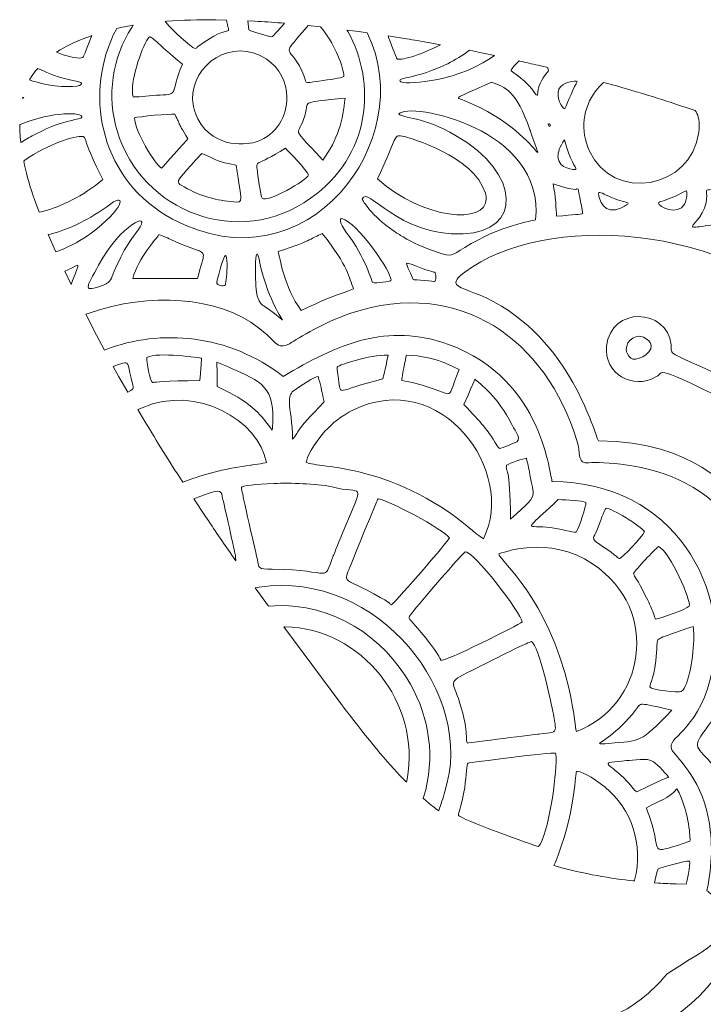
# Model space of a CAD drawing. Header units: inches. Extents: x 11 to 851, y 149 to 714.
# Tile 2 of 7: x 22 to 210, y 389 to 660. Entities that reach past the tile are written whole.
import ezdxf

# ---------------------------------------------------------------- set-up
doc = ezdxf.new("R2010")
doc.units = ezdxf.units.IN
doc.header["$MEASUREMENT"] = 0
doc.layers.add('Layer 1', color=7, linetype='Continuous')

msp = doc.modelspace()

# ---------------------------------------------------------------- linework, layer by layer
at = {"layer": 'Layer 1', "lineweight": 0}
for points, knots in [([(79.17, 659.72), (79.17, 659.72), (76.2, 659.77), (76.2, 659.77), (71.51, 659.82), (66.95, 659.7), (62.63, 659.37), (62.63, 659.37), (62.28, 659.34), (62.28, 659.34), (62.28, 659.34), (62.52, 659.02), (62.52, 659.02), (64.13, 656.99), (69.24, 652.32), (70.55, 651.85), (71.52, 652.39), (70.55, 651.85), (71.41, 652.5), (80.77, 659.43), (80.14, 654.51), (79.25, 659.24), (79.25, 659.24), (79.17, 659.72), (79.17, 659.72)], [0, 0, 0, 0, 1, 1, 1, 2, 2, 2, 3, 3, 3, 4, 4, 4, 5, 5, 5, 6, 6, 6, 7, 7, 7, 8, 8, 8, 8]), ([(95.08, 658.84), (95.08, 658.84), (94.16, 658.92), (94.16, 658.92), (91.74, 659.11), (89.32, 659.28), (86.91, 659.41), (86.91, 659.41), (85.05, 659.5), (85.05, 659.5), (85.05, 659.5), (85.28, 657.01), (85.28, 657.01), (86.47, 656.48), (90.55, 655.29), (91.63, 655.08), (92.03, 655.36), (93.1, 656.51), (94.28, 657.88), (94.28, 657.88), (95.08, 658.84), (95.08, 658.84)], [0, 0, 0, 0, 1, 1, 1, 2, 2, 2, 3, 3, 3, 4, 4, 4, 5, 5, 5, 6, 6, 6, 7, 7, 7, 7]), ([(117.84, 656.23), (117.84, 656.23), (115.54, 656.56), (115.54, 656.56), (115.54, 656.56), (112.27, 656.98), (112.27, 656.98), (112.27, 656.98), (112.49, 656.61), (112.49, 656.61), (120.54, 642.26), (118.74, 622.32), (102.27, 610.67), (82.38, 596.48), (55.93, 607.02), (49.16, 628.95), (46.05, 638.88), (47.81, 649.36), (53.08, 657.69), (53.08, 657.69), (53.49, 658.3), (53.49, 658.3), (53.49, 658.3), (53.35, 658.28), (53.35, 658.28), (52.38, 658.11), (51.42, 657.93), (50.49, 657.74), (50.49, 657.74), (48.97, 657.39), (48.97, 657.39), (48.97, 657.39), (48.03, 655.53), (48.03, 655.53), (39.94, 638.22), (44.84, 615.41), (64.32, 604.97), (101.4, 585.2), (132.17, 626.89), (117.95, 656.01), (117.95, 656.01), (117.84, 656.23), (117.84, 656.23)], [0, 0, 0, 0, 1, 1, 1, 2, 2, 2, 3, 3, 3, 4, 4, 4, 5, 5, 5, 6, 6, 6, 7, 7, 7, 8, 8, 8, 9, 9, 9, 10, 10, 10, 11, 11, 11, 12, 12, 12, 13, 13, 13, 14, 14, 14, 14]), ([(101.61, 658.24), (101.61, 658.24), (99.95, 656.28), (99.95, 656.28), (97.42, 653.33), (96.43, 652.29), (96.39, 651.49), (96.33, 650.43), (97.97, 649.81), (99.91, 645.72), (101.63, 641.96), (99.8, 642.28), (104.53, 642.93), (107.86, 643.36), (110.45, 643.68), (111.41, 644.22), (111.33, 646.75), (109.11, 652.62), (105.63, 657.1), (105.63, 657.1), (105.01, 657.86), (105.01, 657.86), (105.01, 657.86), (101.61, 658.24), (101.61, 658.24)], [0, 0, 0, 0, 1, 1, 1, 2, 2, 2, 3, 3, 3, 4, 4, 4, 5, 5, 5, 6, 6, 6, 7, 7, 7, 8, 8, 8, 8]), ([(42.08, 655.43), (42.08, 655.43), (41.99, 655.4), (41.99, 655.4), (38.5, 654.2), (35.68, 652.87), (33.4, 651.5), (33.4, 651.5), (32.42, 650.87), (32.42, 650.87), (32.42, 650.87), (34.27, 650.18), (34.27, 650.18), (37.16, 649.21), (39.36, 648.95), (39.8, 649.6), (39.83, 649.62), (40.13, 650.38), (40.57, 651.51), (40.57, 651.51), (42.08, 655.43), (42.08, 655.43)], [0, 0, 0, 0, 1, 1, 1, 2, 2, 2, 3, 3, 3, 4, 4, 4, 5, 5, 5, 6, 6, 6, 7, 7, 7, 7]), ([(53.88, 638.55), (55.16, 638.48), (58.43, 639.06), (60.88, 639.06), (66.15, 639.38), (63.57, 639.17), (67.01, 647.55), (59.59, 653.79), (58.62, 655.19), (58.08, 655.08), (56.76, 654.61), (53.31, 645.17), (53.26, 640.36), (53.25, 639.68), (53.31, 639.09), (53.46, 638.63), (53.55, 638.59), (53.7, 638.56), (53.88, 638.55)], [0, 0, 0, 0, 1, 1, 1, 2, 2, 2, 3, 3, 3, 4, 4, 4, 5, 5, 5, 6, 6, 6, 6]), ([(69.84, 637.91), (69.91, 636.14), (70.37, 634.31), (71.31, 632.5), (75.82, 623.9), (85.39, 625.51), (87.54, 626.26), (92.93, 628.2), (95.83, 633.37), (95.76, 638.53), (95.71, 642.55), (93.87, 646.56), (90.02, 649.06), (80.67, 655.14), (69.49, 647.44), (69.84, 637.91)], [0, 0, 0, 0, 1, 1, 1, 2, 2, 2, 3, 3, 3, 4, 4, 4, 5, 5, 5, 5]), ([(138.02, 652.93), (138.02, 652.93), (134.64, 653.55), (134.64, 653.55), (132.73, 653.89), (130.73, 654.23), (128.66, 654.57), (128.66, 654.57), (123.56, 655.38), (123.56, 655.38), (123.56, 655.38), (123.74, 654.92), (123.74, 654.92), (124.83, 652.04), (125.87, 649.22), (126.04, 649.06), (126.64, 648.45), (132.26, 649.88), (138, 652.93), (138, 652.93), (138.02, 652.93), (138.02, 652.93)], [0, 0, 0, 0, 1, 1, 1, 2, 2, 2, 3, 3, 3, 4, 4, 4, 5, 5, 5, 6, 6, 6, 7, 7, 7, 7]), ([(152.87, 649.98), (152.87, 649.98), (149.3, 650.74), (149.3, 650.74), (149.3, 650.74), (145.96, 651.42), (145.96, 651.42), (145.96, 651.42), (144.49, 650.36), (144.49, 650.36), (142.5, 649.01), (140.45, 647.87), (138.51, 647.02), (130.01, 643.25), (125.71, 644), (127.11, 642.71), (127.52, 642.14), (140.74, 642.07), (151.66, 649.15), (151.66, 649.15), (152.87, 649.98), (152.87, 649.98)], [0, 0, 0, 0, 1, 1, 1, 2, 2, 2, 3, 3, 3, 4, 4, 4, 5, 5, 5, 6, 6, 6, 7, 7, 7, 7]), ([(167.46, 646.63), (167.46, 646.63), (164.82, 647.27), (164.82, 647.27), (163.16, 647.67), (161.47, 648.06), (159.77, 648.45), (159.77, 648.45), (159.66, 648.48), (159.66, 648.48), (159.66, 648.48), (159.26, 648.12), (159.26, 648.12), (158.21, 647.12), (157.32, 646.15), (157.43, 645.72), (163.67, 641.53), (163.88, 638.95), (164.53, 639.06), (164.73, 639.1), (164.69, 639.44), (164.76, 640.08), (164.87, 641.15), (165.29, 643.04), (167.65, 645.72), (167.65, 646.01), (167.59, 646.28), (167.49, 646.55), (167.49, 646.55), (167.46, 646.63), (167.46, 646.63)], [0, 0, 0, 0, 1, 1, 1, 2, 2, 2, 3, 3, 3, 4, 4, 4, 5, 5, 5, 6, 6, 6, 7, 7, 7, 8, 8, 8, 9, 9, 9, 10, 10, 10, 10]), ([(27.24, 646.43), (27.24, 646.43), (27.06, 646.24), (27.06, 646.24), (26.48, 645.55), (25.98, 644.86), (25.55, 644.19), (25.55, 644.19), (24.98, 643.23), (24.98, 643.23), (24.98, 643.23), (25.16, 643.17), (25.16, 643.17), (26.16, 642.85), (27.2, 642.56), (28.3, 642.28), (33.14, 641.1), (38.73, 641.21), (39.16, 641.96), (39.8, 643.04), (37.22, 642.61), (32.6, 644.22), (31.26, 644.69), (29.99, 645.2), (28.79, 645.72), (28.79, 645.72), (27.24, 646.43), (27.24, 646.43)], [0, 0, 0, 0, 1, 1, 1, 2, 2, 2, 3, 3, 3, 4, 4, 4, 5, 5, 5, 6, 6, 6, 7, 7, 7, 8, 8, 8, 9, 9, 9, 9]), ([(164.34, 623.66), (165.23, 622.67), (164.6, 623.64), (163.02, 628.2), (163.02, 628.31), (162.7, 629.27), (162.59, 629.49), (158.83, 640.35), (155.82, 641.21), (152.06, 642.61), (141.41, 637.77), (141.84, 638.63), (144.53, 637.55), (157.16, 632.45), (162.87, 625.32), (164.34, 623.66)], [0, 0, 0, 0, 1, 1, 1, 2, 2, 2, 3, 3, 3, 4, 4, 4, 5, 5, 5, 5]), ([(175.27, 642.21), (175.41, 642.46), (175.52, 642.63), (175.6, 642.71), (175.17, 643.25), (171.41, 642.71), (170.55, 640.67), (169.69, 638.63), (171.3, 635.4), (172.16, 635.3), (172.26, 635.3), (174.33, 640.48), (175.27, 642.21)], [0, 0, 0, 0, 1, 1, 1, 2, 2, 2, 3, 3, 3, 4, 4, 4, 4]), ([(208, 634.79), (208, 634.79), (205.25, 635.74), (205.25, 635.74), (198.58, 637.97), (191.48, 640.17), (183.9, 642.3), (183.9, 642.3), (182.93, 642.57), (182.93, 642.57), (182.93, 642.57), (182.61, 642.31), (182.61, 642.31), (181.9, 641.67), (181.25, 640.97), (180.68, 640.22), (177.2, 635.67), (176.31, 629.28), (178.94, 623.68), (185.39, 609.6), (206.89, 613.04), (209.04, 628.84), (209.31, 631.8), (208.95, 633.33), (208.25, 634.45), (208.25, 634.45), (208, 634.79), (208, 634.79)], [0, 0, 0, 0, 1, 1, 1, 2, 2, 2, 3, 3, 3, 4, 4, 4, 5, 5, 5, 6, 6, 6, 7, 7, 7, 8, 8, 8, 9, 9, 9, 9]), ([(23.02, 638.13), (23.02, 638.13), (23.46, 638.31), (23.46, 638.31), (23.41, 638.36), (23.29, 638.44), (23.12, 638.54), (23.12, 638.54), (23.12, 638.54), (23.12, 638.54), (23.12, 638.54), (23.02, 638.13), (23.02, 638.13)], [0, 0, 0, 0, 1, 1, 1, 2, 2, 2, 3, 3, 3, 4, 4, 4, 4]), ([(98.97, 629.18), (98.82, 628.08), (100.22, 627.2), (105.61, 621.21), (109.8, 626.69), (111.2, 632.39), (111.74, 638.2), (99.69, 637.12), (101.63, 637.23), (100.98, 634.65), (100.14, 631.03), (99.08, 630.04), (98.97, 629.18)], [0, 0, 0, 0, 1, 1, 1, 2, 2, 2, 3, 3, 3, 4, 4, 4, 4]), ([(125.02, 601.78), (125.86, 601.2), (126.77, 600.61), (127.75, 600.04), (130.35, 598.51), (133.45, 597.04), (137.11, 595.83), (141.3, 594.44), (140.87, 594.87), (144.64, 597.13), (154.42, 603.25), (163.24, 604.44), (164.1, 604.76), (167, 630.03), (129.15, 637.34), (126.57, 633.9), (127.65, 632.61), (133.24, 633.25), (142.16, 627.98), (160.44, 617.34), (160.34, 601.53), (144.21, 600.89), (126.36, 600.14), (117.76, 614.33), (116.47, 610.46), (116.61, 609.89), (119.16, 605.86), (125.02, 601.78)], [0, 0, 0, 0, 1, 1, 1, 2, 2, 2, 3, 3, 3, 4, 4, 4, 5, 5, 5, 6, 6, 6, 7, 7, 7, 8, 8, 8, 9, 9, 9, 9]), ([(22.29, 630.88), (22.29, 630.88), (22.29, 629.9), (22.29, 629.9), (22.32, 629.17), (22.36, 628.41), (22.42, 627.62), (22.42, 627.62), (22.59, 625.99), (22.59, 625.99), (22.59, 625.99), (22.84, 626.16), (22.84, 626.16), (24.06, 626.92), (25.37, 627.67), (26.79, 628.41), (35.29, 632.82), (39.05, 632.07), (39.37, 633.04), (39.76, 634.29), (31.47, 634.74), (22.41, 630.94), (22.41, 630.94), (22.29, 630.88), (22.29, 630.88)], [0, 0, 0, 0, 1, 1, 1, 2, 2, 2, 3, 3, 3, 4, 4, 4, 5, 5, 5, 6, 6, 6, 7, 7, 7, 8, 8, 8, 8]), ([(68.51, 627.02), (65.18, 632.61), (66.79, 630.13), (64.96, 633.79), (63.67, 634), (54.96, 633.14), (53.89, 632.82), (53.89, 629.17), (59.48, 620.03), (61.31, 618.95), (61.63, 619.27), (67.97, 626.48), (68.51, 627.02)], [0, 0, 0, 0, 1, 1, 1, 2, 2, 2, 3, 3, 3, 4, 4, 4, 4]), ([(168.2, 630.78), (168.16, 631.1), (167.7, 631.34), (167.54, 631.1), (167.54, 631.1), (167.65, 630.67), (168.08, 630.46), (168.18, 630.56), (168.22, 630.68), (168.2, 630.78)], [0, 0, 0, 0, 1, 1, 1, 2, 2, 2, 3, 3, 3, 3]), ([(23.4, 620.93), (23.4, 620.93), (23.63, 619.77), (23.63, 619.77), (24.26, 616.9), (25.14, 613.76), (26.32, 610.35), (26.32, 610.35), (27.6, 606.86), (27.6, 606.86), (27.6, 606.86), (28.58, 607.08), (28.58, 607.08), (33.68, 608.37), (39.65, 611.24), (45.18, 615.83), (39.8, 626.16), (40.66, 627.45), (39.7, 627.66), (37.63, 628.03), (29.91, 625.55), (23.73, 621.18), (23.73, 621.18), (23.4, 620.93), (23.4, 620.93)], [0, 0, 0, 0, 1, 1, 1, 2, 2, 2, 3, 3, 3, 4, 4, 4, 5, 5, 5, 6, 6, 6, 7, 7, 7, 8, 8, 8, 8]), ([(150.57, 610.53), (150.57, 611.01), (150.5, 611.52), (150.34, 612.07), (147.22, 622.5), (128.83, 627.45), (128.72, 627.45), (127.68, 627.71), (127.03, 627.93), (126.56, 627.9), (125.14, 627.82), (125.26, 625.56), (120.66, 616.05), (133.16, 604.76), (150.57, 603.39), (150.57, 610.53)], [0, 0, 0, 0, 1, 1, 1, 2, 2, 2, 3, 3, 3, 4, 4, 4, 5, 5, 5, 5]), ([(170.29, 622.14), (170.38, 618.67), (175.01, 618.47), (175.17, 618.63), (175.5, 619.17), (173.45, 620.99), (172.05, 626.8), (170.74, 624.81), (170.26, 623.29), (170.29, 622.14)], [0, 0, 0, 0, 1, 1, 1, 2, 2, 2, 3, 3, 3, 3]), ([(101.74, 617.12), (101.31, 618.41), (95.82, 623.9), (95.39, 624.44), (86.9, 619.17), (87.22, 621.42), (87.65, 618.09), (87.65, 617.98), (88.62, 610.89), (88.94, 610.67), (90.23, 609.38), (101.41, 615.62), (101.74, 617.12)], [0, 0, 0, 0, 1, 1, 1, 2, 2, 2, 3, 3, 3, 4, 4, 4, 4]), ([(83.09, 610.73), (83.11, 611.96), (82.6, 614.54), (81.84, 619.81), (76.25, 620.78), (77.22, 620.89), (72.38, 623.04), (67.68, 617.8), (65.91, 616.08), (65.91, 615.17), (65.91, 614.62), (66.54, 614.36), (67.54, 613.79), (72.06, 611.21), (76.47, 610.03), (81.2, 609.71), (82.54, 609.6), (83.08, 609.49), (83.09, 610.73)], [0, 0, 0, 0, 1, 1, 1, 2, 2, 2, 3, 3, 3, 4, 4, 4, 5, 5, 5, 6, 6, 6, 6]), ([(217.12, 614.15), (216.09, 613.68), (214.82, 613.31), (213.24, 613.15), (210.66, 612.82), (211.19, 613.36), (211.19, 611.32), (211.19, 606.23), (207.37, 603.76), (207.25, 603.01), (207.15, 602.35), (209.93, 603.03), (220.76, 604.44), (220.76, 604.54), (220.87, 613.36), (221.52, 614.01), (222.05, 615.73), (222.38, 616.91), (221.62, 617.34), (221.06, 617.74), (220.19, 615.54), (217.12, 614.15)], [0, 0, 0, 0, 1, 1, 1, 2, 2, 2, 3, 3, 3, 4, 4, 4, 5, 5, 5, 6, 6, 6, 7, 7, 7, 7]), ([(30.16, 600.71), (30.16, 600.71), (31.79, 596.97), (31.79, 596.97), (31.79, 596.97), (32.25, 595.96), (32.25, 595.96), (32.25, 595.96), (33.28, 596.32), (33.28, 596.32), (36.35, 597.53), (39.31, 599.14), (41.95, 601.1), (50.77, 607.66), (51.74, 612.39), (47.33, 609.17), (41.4, 604.74), (35.77, 602.1), (30.77, 600.85), (30.77, 600.85), (30.16, 600.71), (30.16, 600.71)], [0, 0, 0, 0, 1, 1, 1, 2, 2, 2, 3, 3, 3, 4, 4, 4, 5, 5, 5, 6, 6, 6, 7, 7, 7, 7]), ([(177.11, 606.48), (177.11, 606.59), (175.93, 613.04), (175.82, 613.15), (174.96, 613.68), (177, 612.07), (168.94, 614.65), (169.69, 611.43), (169.8, 607.45), (169.9, 605.73), (174.96, 606.16), (176.46, 606.26), (177.11, 606.48)], [0, 0, 0, 0, 1, 1, 1, 2, 2, 2, 3, 3, 3, 4, 4, 4, 4]), ([(189.56, 609.29), (189.49, 609.67), (187.87, 609.76), (185.93, 610.57), (183.34, 611.53), (182.16, 612.39), (181.52, 612.29), (181.5, 612.21), (181.48, 612.12), (181.48, 612.02), (181.4, 610.45), (183.02, 605.77), (187.75, 608.09), (189.08, 608.74), (189.6, 609.06), (189.56, 609.29)], [0, 0, 0, 0, 1, 1, 1, 2, 2, 2, 3, 3, 3, 4, 4, 4, 5, 5, 5, 5]), ([(205.77, 611.85), (205.78, 612.33), (205.72, 612.68), (205.6, 612.72), (205.39, 612.82), (204.85, 612.29), (201.41, 610.78), (199.47, 609.92), (198.08, 609.81), (197.97, 609.38), (197.75, 608.41), (203.24, 605.73), (205.06, 609.06), (205.53, 609.87), (205.75, 611.05), (205.77, 611.85)], [0, 0, 0, 0, 1, 1, 1, 2, 2, 2, 3, 3, 3, 4, 4, 4, 5, 5, 5, 5]), ([(41.13, 586.36), (41.15, 585.49), (42.33, 585.67), (45.29, 586.8), (47.65, 587.77), (47.22, 588.42), (48.3, 590.67), (51.63, 598.42), (54.1, 600.78), (54.75, 601.86), (59.05, 607.66), (49.8, 603.36), (44, 592.29), (42.28, 589.17), (41.12, 587.23), (41.13, 586.36)], [0, 0, 0, 0, 1, 1, 1, 2, 2, 2, 3, 3, 3, 4, 4, 4, 5, 5, 5, 5]), ([(124.39, 588.3), (124.25, 590.53), (116.57, 602.04), (111.74, 604.76), (109.8, 605.94), (110.12, 603.9), (112.17, 601.21), (117.43, 594.33), (119.05, 587.88), (119.26, 587.56), (120.23, 587.13), (124.21, 587.88), (124.32, 587.99), (124.38, 588.05), (124.4, 588.15), (124.39, 588.3)], [0, 0, 0, 0, 1, 1, 1, 2, 2, 2, 3, 3, 3, 4, 4, 4, 5, 5, 5, 5]), ([(142.24, 587.52), (142.3, 586.02), (145.97, 585.4), (150.55, 583.25), (173.88, 572.18), (180.44, 545.51), (181.41, 543.9), (208.29, 543.9), (218.07, 529.39), (219.15, 528.85), (228.29, 519.71), (223.24, 534.01), (229.15, 549.06), (194.85, 565.51), (200.33, 563.26), (197.22, 561.54), (190.87, 557.88), (182.91, 562.4), (183.67, 570.03), (184.74, 581), (200.33, 580.57), (201.41, 570.35), (201.73, 567.23), (199.47, 569.06), (216.14, 561.32), (241.94, 549.39), (223.34, 553.36), (245.38, 575.3), (216.14, 604.54), (166.46, 606.69), (144.64, 590.35), (142.92, 589.07), (142.21, 588.21), (142.24, 587.52)], [0, 0, 0, 0, 1, 1, 1, 2, 2, 2, 3, 3, 3, 4, 4, 4, 5, 5, 5, 6, 6, 6, 7, 7, 7, 8, 8, 8, 9, 9, 9, 10, 10, 10, 11, 11, 11, 11]), ([(72.79, 594.99), (72.72, 596.56), (70.58, 596.05), (64, 599.28), (63.78, 599.38), (60.99, 600.67), (60.55, 600.67), (59.69, 599.28), (55.07, 594.44), (53.35, 588.63), (53.35, 588.63), (71.2, 588.63), (71.2, 588.63), (72.13, 592.34), (72.83, 594.04), (72.79, 594.99)], [0, 0, 0, 0, 1, 1, 1, 2, 2, 2, 3, 3, 3, 4, 4, 4, 5, 5, 5, 5]), ([(114.1, 585.73), (112.7, 589.06), (112.81, 591.64), (105.5, 601), (102.06, 599.6), (103.46, 599.28), (93.35, 596.05), (93.89, 594.44), (94.85, 586.37), (99.69, 579.81), (108.4, 583.79), (105.82, 582.72), (114.1, 585.73)], [0, 0, 0, 0, 1, 1, 1, 2, 2, 2, 3, 3, 3, 4, 4, 4, 4]), ([(87.1, 591.87), (87.05, 589.75), (87.15, 587.04), (87.44, 584.87), (87.87, 581.86), (88.73, 581.53), (89.8, 580.78), (93.27, 578.44), (94.53, 577.1), (94.53, 577.24), (94.53, 577.46), (91.02, 581.78), (88.4, 592.39), (87.66, 597.3), (87.18, 595.4), (87.1, 591.87)], [0, 0, 0, 0, 1, 1, 1, 2, 2, 2, 3, 3, 3, 4, 4, 4, 5, 5, 5, 5]), ([(34.69, 590.61), (34.69, 590.61), (36.44, 586.93), (36.44, 586.93), (36.44, 586.93), (36.84, 588.02), (36.84, 588.02), (38.94, 593.52), (39.11, 592.69), (35.54, 590.99), (35.54, 590.99), (34.69, 590.61), (34.69, 590.61)], [0, 0, 0, 0, 1, 1, 1, 2, 2, 2, 3, 3, 3, 4, 4, 4, 4]), ([(79.3, 592.62), (79.28, 593.95), (79.16, 594.97), (78.83, 594.97), (78.3, 594.97), (76.36, 587.34), (76.47, 587.23), (76.58, 587.02), (78.3, 586.05), (78.83, 586.91), (79.04, 587.38), (79.32, 590.41), (79.3, 592.62)], [0, 0, 0, 0, 1, 1, 1, 2, 2, 2, 3, 3, 3, 4, 4, 4, 4]), ([(136.72, 588.98), (136.73, 589.57), (136.63, 590.19), (136.36, 590.35), (136.14, 590.35), (133.88, 591), (131.41, 591.96), (127.54, 593.47), (128.29, 593.58), (130.44, 588.31), (130.77, 588.31), (136.57, 587.77), (136.36, 587.77), (136.57, 587.82), (136.71, 588.39), (136.72, 588.98)], [0, 0, 0, 0, 1, 1, 1, 2, 2, 2, 3, 3, 3, 4, 4, 4, 5, 5, 5, 5]), ([(40.44, 578.75), (40.44, 578.75), (43.36, 573.06), (43.36, 573.06), (43.36, 573.06), (45.58, 568.9), (45.58, 568.9), (45.58, 568.9), (46.05, 569.09), (46.05, 569.09), (60.84, 574.74), (79.72, 573.44), (94.75, 561.64), (109.58, 570.57), (123.35, 576.59), (140.23, 570.46), (166.57, 560.89), (167.97, 533.69), (168.72, 532.72), (202.16, 532.72), (218.61, 502.94), (212.16, 478.31), (208.29, 463.69), (200.23, 462.4), (201.52, 459.17), (202.27, 457.35), (209.37, 451.65), (211.62, 440.36), (212.89, 433.96), (212.72, 427.17), (211.34, 420.59), (211.34, 420.59), (211.24, 420.17), (211.24, 420.17), (211.24, 420.17), (211.59, 419.95), (211.59, 419.95), (214.85, 417.5), (216.09, 413.23), (215.04, 409.58), (213.85, 405.42), (211.57, 404.37), (204.8, 400.17), (204.8, 400.17), (200.34, 397.33), (200.34, 397.33), (200.34, 397.33), (199.35, 396.15), (199.35, 396.15), (195.06, 391.25), (189.85, 387.38), (183.96, 385.13), (183.96, 385.13), (183.21, 384.87), (183.21, 384.87), (183.21, 384.87), (178.77, 381.25), (178.77, 381.25), (177.16, 379.89), (175.44, 378.4), (173.65, 376.79), (173.65, 376.79), (171.82, 375.12), (171.82, 375.12), (171.82, 375.12), (171.81, 375.05), (171.81, 375.05), (171.13, 370.13), (169.1, 363.66), (163.24, 357.24), (159.04, 352.63), (153.66, 348.94), (147.83, 346.37), (147.83, 346.37), (146.24, 345.71), (146.24, 345.71), (146.24, 345.71), (144.87, 343.69), (144.87, 343.69), (143.12, 341.01), (141.42, 338.18), (139.77, 335.2), (139.77, 335.2), (139.02, 333.8), (139.02, 333.8), (139.02, 333.8), (139.96, 333.87), (139.96, 333.87), (150.41, 334.91), (159.47, 339.04), (164.85, 344.66), (182.48, 363.05), (176.36, 377.67), (185.93, 377.67), (224.2, 389.29), (233.45, 431), (213.24, 454.34), (208.29, 460.14), (207.11, 459.39), (210.76, 464.34), (211.19, 465.41), (227.11, 483.04), (224.2, 504.76), (219.36, 541.11), (177.86, 537.88), (177.75, 537.88), (175.6, 538.53), (176.57, 540.46), (175.5, 544.01), (167.11, 571.64), (143.35, 589.06), (113.35, 579.06), (105.07, 576.27), (97.43, 571.21), (96.47, 570.67), (92.92, 568.74), (92.7, 571.54), (87.97, 575.08), (76.93, 583.69), (57.75, 584.84), (41.37, 579.09), (41.37, 579.09), (40.44, 578.75), (40.44, 578.75)], [0, 0, 0, 0, 1, 1, 1, 2, 2, 2, 3, 3, 3, 4, 4, 4, 5, 5, 5, 6, 6, 6, 7, 7, 7, 8, 8, 8, 9, 9, 9, 10, 10, 10, 11, 11, 11, 12, 12, 12, 13, 13, 13, 14, 14, 14, 15, 15, 15, 16, 16, 16, 17, 17, 17, 18, 18, 18, 19, 19, 19, 20, 20, 20, 21, 21, 21, 22, 22, 22, 23, 23, 23, 24, 24, 24, 25, 25, 25, 26, 26, 26, 27, 27, 27, 28, 28, 28, 29, 29, 29, 30, 30, 30, 31, 31, 31, 32, 32, 32, 33, 33, 33, 34, 34, 34, 35, 35, 35, 36, 36, 36, 37, 37, 37, 38, 38, 38, 39, 39, 39, 40, 40, 40, 41, 41, 41, 41]), ([(195.91, 570.11), (195.85, 570.68), (195.54, 571.27), (194.85, 571.86), (191.95, 574.03), (188.98, 571.62), (189.09, 569.09), (189.12, 568.25), (189.5, 567.4), (190.33, 566.7), (191.47, 565.65), (196.15, 567.65), (195.91, 570.11)], [0, 0, 0, 0, 1, 1, 1, 2, 2, 2, 3, 3, 3, 4, 4, 4, 4]), ([(72.27, 566.7), (72.17, 566.7), (60.12, 568.52), (57.22, 566.91), (57.11, 565.84), (58.19, 560.25), (58.83, 560.03), (58.83, 560.03), (58.93, 559.98), (58.93, 559.98), (58.93, 559.98), (58.92, 559.98), (58.92, 559.98), (58.91, 559.97), (58.93, 559.97), (58.93, 559.98), (58.93, 559.98), (58.93, 559.98), (58.93, 559.98), (58.93, 559.98), (59.07, 560.02), (59.07, 560.02), (59.61, 560.12), (61.97, 560.37), (71.84, 560.57), (72.27, 566.37), (72.27, 565.94), (72.27, 566.7)], [0, 0, 0, 0, 1, 1, 1, 2, 2, 2, 3, 3, 3, 4, 4, 4, 5, 5, 5, 6, 6, 6, 7, 7, 7, 8, 8, 8, 9, 9, 9, 9]), ([(123.56, 567.56), (118.29, 567.56), (110.34, 564.98), (109.58, 564.22), (109.56, 564.09), (109.56, 563.87), (109.57, 563.61), (109.63, 562.83), (109.83, 561.64), (109.91, 561), (110.88, 555.94), (108.72, 557.66), (122.16, 561), (122.38, 562.29), (122.7, 562.61), (123.56, 567.56)], [0, 0, 0, 0, 1, 1, 1, 2, 2, 2, 3, 3, 3, 4, 4, 4, 5, 5, 5, 5]), ([(127.33, 560.57), (144.1, 557.34), (138.62, 553.04), (143.13, 563.58), (141.09, 564.33), (137.22, 567.13), (128.62, 567.56), (128.4, 566.48), (127.33, 561.43), (127.33, 560.57)], [0, 0, 0, 0, 1, 1, 1, 2, 2, 2, 3, 3, 3, 3]), ([(48.03, 564.39), (48.03, 564.39), (49.59, 561.56), (49.59, 561.56), (49.59, 561.56), (52.01, 557.32), (52.01, 557.32), (52.01, 557.32), (52.85, 557.81), (52.85, 557.81), (53.87, 558.49), (53.49, 558.79), (52.92, 561.21), (51.95, 565.41), (52.17, 565.73), (50.66, 565.3), (50.34, 565.22), (49.93, 565.09), (49.45, 564.92), (49.45, 564.92), (48.03, 564.39), (48.03, 564.39)], [0, 0, 0, 0, 1, 1, 1, 2, 2, 2, 3, 3, 3, 4, 4, 4, 5, 5, 5, 6, 6, 6, 7, 7, 7, 7]), ([(91.89, 551.33), (91.58, 560.38), (86.53, 561.11), (76.47, 565.62), (76.58, 565.41), (76.58, 559.49), (76.58, 558.85), (85.72, 554.65), (87.87, 551.97), (91.74, 546.91), (91.88, 548.58), (91.94, 550.04), (91.89, 551.33)], [0, 0, 0, 0, 1, 1, 1, 2, 2, 2, 3, 3, 3, 4, 4, 4, 4]), ([(106.23, 546.56), (102.91, 542.94), (101.16, 539.24), (101.09, 538.1), (101.74, 537.24), (107.52, 537.34), (115.9, 535.3), (124.29, 533.26), (135.28, 529.06), (146.36, 519.6), (147, 519.06), (148.94, 517.45), (149.8, 517.02), (159.04, 535.41), (138.19, 564.33), (113.89, 552.4), (110.78, 550.86), (108.22, 548.73), (106.23, 546.56)], [0, 0, 0, 0, 1, 1, 1, 2, 2, 2, 3, 3, 3, 4, 4, 4, 5, 5, 5, 6, 6, 6, 6]), ([(106.04, 554.65), (105.18, 557.99), (105.07, 559.49), (104.32, 561.64), (103.56, 561.75), (99.48, 559.06), (97.54, 557.66), (96.66, 556.98), (96.4, 555.96), (96.43, 554.58), (96.49, 552.27), (97.33, 548.94), (97.33, 544.44), (99.26, 546.48), (97.54, 546.16), (106.04, 554.65)], [0, 0, 0, 0, 1, 1, 1, 2, 2, 2, 3, 3, 3, 4, 4, 4, 5, 5, 5, 5]), ([(152.5, 544.36), (153.19, 543.28), (153.52, 542.6), (153.83, 542.2), (153.95, 542.05), (154.07, 541.94), (154.21, 541.86), (154.96, 541.97), (158.4, 543.36), (158.94, 543.69), (160.55, 544.65), (157.65, 547.66), (157.65, 548.42), (153.78, 556.05), (148.83, 559.71), (147.43, 560.89), (147.11, 560.03), (147.97, 562.18), (144.42, 553.9), (149.18, 549.14), (151.34, 546.18), (152.5, 544.36)], [0, 0, 0, 0, 1, 1, 1, 2, 2, 2, 3, 3, 3, 4, 4, 4, 5, 5, 5, 6, 6, 6, 7, 7, 7, 7]), ([(54.8, 552.52), (54.8, 552.52), (56.09, 550.32), (56.09, 550.32), (59.4, 544.76), (62.81, 539.28), (66.29, 533.87), (66.29, 533.87), (67.15, 532.56), (67.15, 532.56), (67.15, 532.56), (68.91, 533.22), (68.91, 533.22), (73.88, 535.01), (79.49, 536.45), (85.72, 537.24), (85.72, 537.24), (89.59, 537.77), (90.12, 537.99), (87.97, 549.6), (70.98, 559.6), (55.93, 553.04), (55.93, 553.04), (54.8, 552.52), (54.8, 552.52)], [0, 0, 0, 0, 1, 1, 1, 2, 2, 2, 3, 3, 3, 4, 4, 4, 5, 5, 5, 6, 6, 6, 7, 7, 7, 8, 8, 8, 8]), ([(163.45, 529.54), (163.47, 530.7), (163.01, 532.25), (162.49, 535.19), (162.49, 535.41), (161.63, 539.06), (161.63, 539.17), (160.98, 539.17), (157, 537.77), (156.14, 537.24), (155.82, 535.19), (157.22, 537.45), (157.22, 522.4), (161.99, 526.77), (163.4, 527.61), (163.45, 529.54)], [0, 0, 0, 0, 1, 1, 1, 2, 2, 2, 3, 3, 3, 4, 4, 4, 5, 5, 5, 5]), ([(92.13, 532.22), (87.19, 532.07), (83.46, 531.59), (83.24, 531.11), (83.13, 531), (87.54, 511.43), (87.65, 511.32), (88.19, 508.85), (87.54, 508.63), (91.74, 508.63), (108.94, 508.42), (105.5, 504.66), (108.51, 512.29), (108.62, 512.51), (110.66, 517.77), (110.77, 517.88), (117.65, 534.55), (116.47, 528.63), (108.19, 531.32), (103.19, 532.18), (97.06, 532.37), (92.13, 532.22)], [0, 0, 0, 0, 1, 1, 1, 2, 2, 2, 3, 3, 3, 4, 4, 4, 5, 5, 5, 6, 6, 6, 7, 7, 7, 7]), ([(70.13, 528), (70.13, 528), (73.37, 523.13), (73.37, 523.13), (75.76, 519.57), (78.18, 516.04), (80.64, 512.52), (80.64, 512.52), (81.76, 510.93), (81.76, 510.93), (81.76, 510.93), (81.74, 511.02), (81.74, 511.02), (81.67, 511.39), (81.63, 511.81), (81.63, 512.29), (81.63, 512.18), (78.3, 527.67), (78.08, 527.99), (77.61, 530.15), (78.38, 531), (72.09, 528.73), (72.09, 528.73), (70.13, 528), (70.13, 528)], [0, 0, 0, 0, 1, 1, 1, 2, 2, 2, 3, 3, 3, 4, 4, 4, 5, 5, 5, 6, 6, 6, 7, 7, 7, 8, 8, 8, 8]), ([(140.44, 517.24), (139.05, 519.49), (123.03, 527.99), (120.87, 527.99), (120.66, 527.77), (120.87, 528.42), (113.78, 510.89), (112.73, 508.27), (112.1, 507.01), (112.18, 506.21), (112.31, 504.88), (114.38, 504.82), (119.69, 501.86), (125.18, 498.85), (123.67, 499.17), (124.53, 498.85), (126.47, 500.57), (140.44, 516.7), (140.44, 517.24)], [0, 0, 0, 0, 1, 1, 1, 2, 2, 2, 3, 3, 3, 4, 4, 4, 5, 5, 5, 6, 6, 6, 6]), ([(177.97, 527.02), (177, 527.45), (172.81, 527.67), (170.33, 527.77), (166.91, 524.51), (164.83, 522.68), (163.8, 521.65), (162.09, 519.94), (163.32, 520.45), (166.14, 520.25), (171.95, 519.82), (173.99, 518.63), (175.28, 518.85), (176.14, 520.14), (178.08, 526.05), (177.97, 527.02)], [0, 0, 0, 0, 1, 1, 1, 2, 2, 2, 3, 3, 3, 4, 4, 4, 5, 5, 5, 5]), ([(194.1, 518.96), (193.24, 520.46), (184.96, 525.41), (183.56, 525.41), (182.91, 524.66), (181.95, 521.75), (180.98, 519.28), (180.6, 518.26), (180.09, 517.75), (180.09, 517.22), (180.09, 516.7), (180.6, 516.16), (182.27, 515.09), (186.79, 512.18), (186.68, 511.43), (187.32, 511.54), (187.75, 511.65), (193.45, 517.45), (194.1, 518.96)], [0, 0, 0, 0, 1, 1, 1, 2, 2, 2, 3, 3, 3, 4, 4, 4, 5, 5, 5, 6, 6, 6, 6]), ([(179.8, 510.14), (167.86, 518.2), (154.53, 513.04), (153.99, 512.83), (154.53, 510.68), (167.43, 501), (173.35, 475.63), (175.07, 467.99), (174.96, 465.09), (175.39, 464.01), (193.88, 470.79), (199.04, 497.24), (179.8, 510.14)], [0, 0, 0, 0, 1, 1, 1, 2, 2, 2, 3, 3, 3, 4, 4, 4, 4]), ([(194.29, 511.24), (192.78, 509.63), (191.36, 507.99), (191.09, 507.45), (191.3, 506.38), (192.16, 505.95), (194.31, 501.43), (194.8, 500.52), (195.19, 499.71), (195.5, 499), (196.46, 496.87), (196.79, 495.6), (197.11, 494.87), (198.29, 494.98), (205.82, 497.67), (206.35, 498.42), (207.11, 499.82), (201.19, 513.15), (197.97, 514.87), (197.38, 514.44), (195.79, 512.85), (194.29, 511.24)], [0, 0, 0, 0, 1, 1, 1, 2, 2, 2, 3, 3, 3, 4, 4, 4, 5, 5, 5, 6, 6, 6, 7, 7, 7, 7]), ([(142.07, 510.52), (137.65, 505.58), (129.37, 495.92), (129.37, 495.52), (129.26, 494.66), (130.66, 493.8), (133.78, 489.93), (138.4, 484.12), (137.86, 483.8), (138.08, 483.58), (138.72, 482.83), (159.69, 493.37), (160.44, 494.12), (160.44, 496.27), (146.79, 514.01), (144.74, 513.37), (144.58, 513.28), (143.54, 512.16), (142.07, 510.52)], [0, 0, 0, 0, 1, 1, 1, 2, 2, 2, 3, 3, 3, 4, 4, 4, 5, 5, 5, 6, 6, 6, 6]), ([(87.05, 503.5), (87.05, 503.5), (90.74, 498.45), (90.74, 498.45), (90.74, 498.45), (92.41, 498.57), (92.41, 498.57), (108.2, 499.32), (122.39, 490.08), (129.74, 476.97), (134.88, 467.81), (136.68, 456.75), (133.35, 445.89), (133.35, 445.89), (133.26, 445.61), (133.26, 445.61), (133.26, 445.61), (134.89, 444.2), (134.89, 444.2), (135.49, 443.69), (136.07, 443.22), (136.64, 442.77), (136.64, 442.77), (137.5, 442.12), (137.5, 442.12), (137.5, 442.12), (137.54, 442.24), (137.54, 442.24), (138.14, 443.91), (138.68, 445.65), (139.15, 447.45), (147.92, 473.86), (120.97, 508.5), (88.15, 503.69), (88.15, 503.69), (87.05, 503.5), (87.05, 503.5)], [0, 0, 0, 0, 1, 1, 1, 2, 2, 2, 3, 3, 3, 4, 4, 4, 5, 5, 5, 6, 6, 6, 7, 7, 7, 8, 8, 8, 9, 9, 9, 10, 10, 10, 11, 11, 11, 12, 12, 12, 12]), ([(94.91, 492.81), (94.91, 492.81), (110.62, 471.67), (110.62, 471.67), (117.07, 462.98), (122.35, 456.64), (126.85, 451.88), (126.85, 451.88), (128.63, 450.03), (128.63, 450.03), (128.63, 450.03), (128.79, 450.83), (128.79, 450.83), (132.72, 471.83), (116.33, 492.34), (95.29, 492.81), (95.29, 492.81), (94.91, 492.81), (94.91, 492.81)], [0, 0, 0, 0, 1, 1, 1, 2, 2, 2, 3, 3, 3, 4, 4, 4, 5, 5, 5, 6, 6, 6, 6]), ([(207.63, 490.05), (207.64, 491.21), (207.57, 492.18), (207.43, 492.83), (207.32, 492.83), (203.99, 491.75), (203.88, 491.65), (196.46, 488.96), (197.75, 490.25), (197.43, 485.73), (197.03, 478.98), (195.49, 477.04), (195.56, 476.3), (195.57, 476.25), (195.58, 476.2), (195.6, 476.16), (195.92, 475.52), (203.56, 474.44), (204.2, 474.98), (206.3, 476.38), (207.62, 485.02), (207.63, 490.05)], [0, 0, 0, 0, 1, 1, 1, 2, 2, 2, 3, 3, 3, 4, 4, 4, 5, 5, 5, 6, 6, 6, 7, 7, 7, 7]), ([(169.57, 465.03), (169.57, 465.78), (169.35, 466.93), (169.04, 468.74), (168.51, 471.75), (165.07, 487.56), (163.02, 488.74), (162.67, 488.62), (162.15, 488.41), (161.51, 488.12), (157.03, 486.11), (146.56, 480.68), (146.46, 480.68), (139.48, 477.35), (141.52, 477.67), (143.24, 472.08), (146.03, 463.05), (144.64, 461.22), (145.5, 460.79), (146.03, 460.89), (164.74, 463.26), (165.07, 463.26), (168.54, 463.7), (169.58, 463.39), (169.57, 465.03)], [0, 0, 0, 0, 1, 1, 1, 2, 2, 2, 3, 3, 3, 4, 4, 4, 5, 5, 5, 6, 6, 6, 7, 7, 7, 8, 8, 8, 8]), ([(181.73, 460.63), (181.76, 460.45), (182.53, 460.53), (184.31, 460.68), (193.02, 461.54), (192.7, 460.57), (201.62, 469.82), (191.95, 471.97), (193.34, 472.08), (191.62, 469.82), (186.45, 463.17), (181.66, 461.08), (181.73, 460.63)], [0, 0, 0, 0, 1, 1, 1, 2, 2, 2, 3, 3, 3, 4, 4, 4, 4]), ([(169.79, 456.61), (169.77, 457.32), (169.7, 457.8), (169.58, 457.99), (168.72, 458.42), (145.93, 455.3), (145.6, 455.3), (145.17, 454.98), (145.17, 452.08), (144.64, 448.53), (143.88, 443.58), (142.92, 441.97), (142.92, 440.9), (143.24, 439.93), (163.67, 432.62), (164.96, 432.29), (167.69, 435.59), (169.92, 451.64), (169.79, 456.61)], [0, 0, 0, 0, 1, 1, 1, 2, 2, 2, 3, 3, 3, 4, 4, 4, 5, 5, 5, 6, 6, 6, 6]), ([(184.07, 455.02), (184.26, 454.52), (186.03, 453.53), (188.51, 451.11), (190.33, 449.28), (191.19, 447.78), (191.95, 447.35), (201.41, 452.08), (200.66, 451.22), (200.66, 451.33), (200.76, 451.65), (197.65, 454.87), (196.57, 455.63), (194.74, 456.92), (190.98, 455.95), (189.15, 455.95), (185.28, 455.52), (183.88, 455.52), (184.07, 455.02)], [0, 0, 0, 0, 1, 1, 1, 2, 2, 2, 3, 3, 3, 4, 4, 4, 5, 5, 5, 6, 6, 6, 6]), ([(169.19, 427.08), (169.19, 427.08), (169.48, 427), (169.48, 427), (177.53, 424.72), (185.03, 423.51), (191.16, 422.84), (191.16, 422.84), (191.27, 422.83), (191.27, 422.83), (191.27, 422.83), (191.35, 423.11), (191.35, 423.11), (193.93, 432.8), (190.51, 442.78), (183.24, 448.64), (179.8, 451.54), (175.93, 453.37), (175.39, 452.94), (174.96, 452.62), (175.28, 443.58), (170.33, 429.93), (169.99, 428.99), (169.61, 428.04), (169.19, 427.08), (169.19, 427.08), (169.19, 427.08), (169.19, 427.08)], [0, 0, 0, 0, 1, 1, 1, 2, 2, 2, 3, 3, 3, 4, 4, 4, 5, 5, 5, 6, 6, 6, 7, 7, 7, 8, 8, 8, 9, 9, 9, 9]), ([(194.63, 442.94), (194.85, 441.97), (195.71, 440.36), (196.57, 436.81), (198.08, 430.68), (195.82, 430.14), (206.57, 433.8), (206.58, 433.79), (206.59, 433.9), (206.6, 434.11), (206.62, 435.61), (206.22, 442.28), (203.02, 448.21), (200.44, 445.2), (198.29, 445.09), (194.63, 442.94)], [0, 0, 0, 0, 1, 1, 1, 2, 2, 2, 3, 3, 3, 4, 4, 4, 5, 5, 5, 5]), ([(196.82, 422.34), (196.82, 422.34), (197.8, 422.27), (197.8, 422.27), (199.76, 422.14), (201.45, 422.07), (202.82, 422.03), (202.82, 422.03), (205.55, 421.93), (205.55, 421.93), (205.55, 421.93), (205.82, 423.09), (205.82, 423.09), (205.96, 423.73), (206.09, 424.34), (206.19, 424.92), (206.47, 426.45), (206.6, 427.7), (206.46, 428.32), (205.28, 428.42), (198.29, 426.49), (197.86, 426.17), (197.7, 426), (197.48, 425.14), (197.22, 424), (197.22, 424), (196.82, 422.34), (196.82, 422.34)], [0, 0, 0, 0, 1, 1, 1, 2, 2, 2, 3, 3, 3, 4, 4, 4, 5, 5, 5, 6, 6, 6, 7, 7, 7, 8, 8, 8, 9, 9, 9, 9])]:
    msp.add_open_spline(points, degree=3, knots=knots, dxfattribs=at)

doc.saveas('drawing.dxf')
